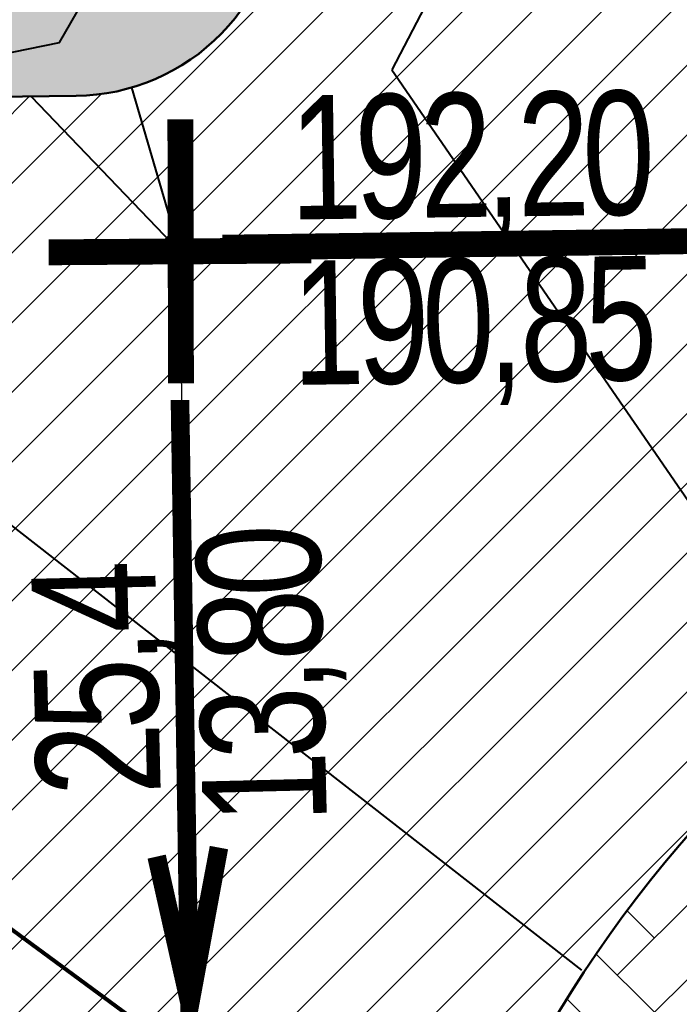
# Model space of a CAD drawing. Header units: millimetres. Extents: x -1417942937 to 6455317, y -572870874 to 774296.
# Tile 50 of 76: x 3227620.4 to 3227626.78, y 387162.99 to 387172.51. Entities that reach past the tile are written whole.
import ezdxf
from ezdxf import colors
from ezdxf.entities.mleader import LeaderData, LeaderLine
from ezdxf.math import Vec2, Vec3

# ---------------------------------------------------------------- set-up
doc = ezdxf.new("R2010")
doc.units = ezdxf.units.MM
doc.linetypes.add('ACAD_ISO02W100', pattern=[15, 12, -3])
doc.linetypes.add('ACAD_ISO04W100', pattern=[30, 24, -3, 0, -3])
doc.layers.add('02 ВПгоризонтали', color=1, linetype='Continuous')
doc.layers.add('1 Здание', color=7, linetype='Continuous')
doc.layers.add('2 УКл+переломы', color=5, linetype='Continuous', lineweight=25)
doc.layers.add('ИГ геология', color=7, linetype='Continuous', lineweight=25)
for name, color, linetype, lineweight, true_color in [('41вспом', 7, 'Continuous', 5, 0xac0662), ('41газон', 7, 'Continuous', 20, 0x525229), ('41откос', 7, 'Continuous', 20, 0xc51dd7), ('41плитка1', 7, 'Continuous', 20, 0xd0b89f), ('41проезд', 7, 'Continuous', 20, 0xfff0c2)]:
    doc.layers.add(name, color=color, linetype=linetype, lineweight=lineweight, true_color=true_color)
doc.styles.add('ACAD14', font='arial.ttf', dxfattribs={"width": 0.75, "height": 1.5})
doc.dimstyles.new('Генплан-чел', dxfattribs={"dimtxt": 1.5, "dimasz": 0.5, "dimexe": 0.5, "dimexo": 0.5, "dimtad": 1, "dimzin": 0, "dimdsep": 46, "dimtxsty": 'ACAD14', "dimblk": 'OBLIQUE', "dimcen": 1, "dimdle": 0.5, "dimclrd": 256, "dimclre": 256, "dimclrt": 256, "dimadec": 8, "dimazin": 2, "dimtfac": 1, "dimtmove": 0, "dimatfit": 3, "dimldrblk": 'OPEN30', "dimfxl": 0.5, "dimtfill": 1, "dimtfillclr": 256, "dimtolj": 1, "dimtzin": 0, "dimlwd": -1, "dimlwe": -1, "dimarcsym": 0})
picture_1 = doc.add_image_def('image2.tif', size_in_pixel=(27388, 31050))
pattern_1 = [(0, (0, 0), (0.15875, 0.3175), [0, -0.3175])]

# ---------------------------------------------------------------- blocks, each defined once
blk = doc.blocks.new('*D29')
at = {"layer": 'Defpoints', "color": 0, "lineweight": 50, "transparency": 16777216}
for p in [(6454558.303988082, 773694.6143965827), (6454558.488795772, 773691.5940054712), (3226949.057835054, 386509.6432582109)]:
    blk.add_point(p, dxfattribs=at)
at = {"layer": 'ИГ геология', "transparency": 16777216}
for p, q in [((6454558.303988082, 773693.6143965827), (6454558.303988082, 773703.405239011)), ((6454558.488795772, 773692.6143965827), (6454558.303988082, 773693.6143965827)), ((6454558.488795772, 773692.0940054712), (6454558.488795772, 773692.6143965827))]:
    blk.add_line(p, q, dxfattribs=at)
at = {"layer": 'ИГ геология', "transparency": 16777216, "insert": (6454556.912617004, 773699.3223177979), "char_height": 1.5, "attachment_point": 5, "rotation": 90, "style": 'ACAD14', "bg_fill": 3, "box_fill_scale": 1.1, "bg_fill_color": 256, "bg_fill_true_color": 13158600, "bg_fill_transparency": 0}
blk.add_mtext('\\A1;3227609.43', dxfattribs=at)
blk = doc.blocks.new('_Oblique')
at = {"color": 0, "linetype": 'ByBlock', "lineweight": -2}
blk.add_line((-0.5, -0.5), (0.5, 0.5), dxfattribs=at)
blk = doc.blocks.new('_Open30')
at = {"color": 0, "linetype": 'ByBlock', "lineweight": -2}
for p, q in [((-1, 0.26794919), (0, 0)), ((0, 0), (-1, -0.26794919)), ((0, 0), (-1, 0))]:
    blk.add_line(p, q, dxfattribs=at)
blk = doc.blocks.new('*D25')
at = {"layer": 'Defpoints', "color": 0, "lineweight": 50, "transparency": 16777216}
for p in [(6454562.788489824, 773693.8040312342), (6454558.488795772, 773691.5940054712), (3226949.057835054, 386509.6432582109)]:
    blk.add_point(p, dxfattribs=at)
at = {"layer": 'ИГ геология', "transparency": 16777216}
for p, q in [((6454560.788489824, 773691.5940054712), (6454561.788489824, 773693.8040312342)), ((6454561.788489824, 773693.8040312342), (6454570.713711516, 773693.8040312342)), ((6454558.988795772, 773691.5940054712), (6454560.788489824, 773691.5940054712))]:
    blk.add_line(p, q, dxfattribs=at)
at = {"layer": 'ИГ геология', "transparency": 16777216, "insert": (6454567.06360067, 773695.195402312), "char_height": 1.5, "attachment_point": 5, "style": 'ACAD14', "bg_fill": 3, "box_fill_scale": 1.1, "bg_fill_color": 256, "bg_fill_true_color": 13158600, "bg_fill_transparency": 0}
blk.add_mtext('\\A1;387181.95', dxfattribs=at)
blk = doc.blocks.new('*D30')
at = {"layer": 'Defpoints', "color": 0, "lineweight": 50, "transparency": 16777216}
for p in [(6454615.395190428, 773691.5940054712), (6454608.624653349, 773688.1099330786), (3226949.057835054, 386509.6432582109)]:
    blk.add_point(p, dxfattribs=at)
at = {"layer": 'ИГ геология', "transparency": 16777216}
for p, q in [((6454610.624653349, 773691.5940054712), (6454609.624653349, 773688.1099330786)), ((6454614.895190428, 773691.5940054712), (6454610.624653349, 773691.5940054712)), ((6454609.624653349, 773688.1099330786), (6454600.699431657, 773688.1099330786))]:
    blk.add_line(p, q, dxfattribs=at)
at = {"layer": 'ИГ геология', "transparency": 16777216, "insert": (6454604.349542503, 773689.5013041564), "char_height": 1.5, "attachment_point": 5, "style": 'ACAD14', "bg_fill": 3, "box_fill_scale": 1.1, "bg_fill_color": 256, "bg_fill_true_color": 13158600, "bg_fill_transparency": 0}
blk.add_mtext('\\A1;387181.95', dxfattribs=at)
blk = doc.blocks.new('*D26')
at = {"layer": 'Defpoints', "color": 0, "lineweight": 50, "transparency": 16777216}
for p in [(6454615.640108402, 773693.469116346), (6454615.395190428, 773691.5940054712), (3226949.057835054, 386509.6432582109)]:
    blk.add_point(p, dxfattribs=at)
at = {"layer": 'ИГ геология', "transparency": 16777216}
for p, q in [((6454615.640108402, 773692.469116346), (6454615.640108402, 773702.2553544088)), ((6454615.395190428, 773692.0940054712), (6454615.395190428, 773692.5940054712)), ((6454615.395190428, 773692.5940054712), (6454615.640108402, 773692.469116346))]:
    blk.add_line(p, q, dxfattribs=at)
at = {"layer": 'ИГ геология', "transparency": 16777216, "insert": (6454614.248737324, 773698.1747353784), "char_height": 1.5, "attachment_point": 5, "rotation": 90, "style": 'ACAD14', "bg_fill": 3, "box_fill_scale": 1.1, "bg_fill_color": 256, "bg_fill_true_color": 13158600, "bg_fill_transparency": 0}
blk.add_mtext('\\A1;3227666.34', dxfattribs=at)
blk = doc.blocks.new('*D31')
at = {"layer": 'Defpoints', "color": 0, "lineweight": 50, "transparency": 16777216}
for p in [(6454620.884130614, 773647.1289968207), (6454616.242581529, 773646.7080288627), (3226949.057835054, 386509.6432582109)]:
    blk.add_point(p, dxfattribs=at)
at = {"layer": 'ИГ геология', "transparency": 16777216}
for p, q in [((6454618.884130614, 773646.7080288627), (6454619.884130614, 773647.1289968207)), ((6454619.884130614, 773647.1289968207), (6454628.800143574, 773647.1289968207)), ((6454616.742581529, 773646.7080288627), (6454618.884130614, 773646.7080288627))]:
    blk.add_line(p, q, dxfattribs=at)
at = {"layer": 'ИГ геология', "transparency": 16777216, "insert": (6454625.154637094, 773648.5203678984), "char_height": 1.5, "attachment_point": 5, "style": 'ACAD14', "bg_fill": 3, "box_fill_scale": 1.1, "bg_fill_color": 256, "bg_fill_true_color": 13158600, "bg_fill_transparency": 0}
blk.add_mtext('\\A1;387137.06', dxfattribs=at)
blk = doc.blocks.new('*D27')
at = {"layer": 'Defpoints', "color": 0, "lineweight": 50, "transparency": 16777216}
for p in [(6454616.242581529, 773646.7080288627), (6454615.749184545, 773644.6369190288), (3226949.057835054, 386509.6432582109)]:
    blk.add_point(p, dxfattribs=at)
at = {"layer": 'ИГ геология', "transparency": 16777216}
for p, q in [((6454616.242581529, 773646.2080288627), (6454616.242581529, 773645.7080288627)), ((6454616.242581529, 773645.7080288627), (6454615.749184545, 773645.6369190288)), ((6454615.749184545, 773645.6369190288), (6454615.749184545, 773635.8437744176))]:
    blk.add_line(p, q, dxfattribs=at)
at = {"layer": 'ИГ геология', "transparency": 16777216, "insert": (6454614.357813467, 773639.9278467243), "char_height": 1.5, "attachment_point": 5, "rotation": 90, "style": 'ACAD14', "bg_fill": 3, "box_fill_scale": 1.1, "bg_fill_color": 256, "bg_fill_true_color": 13158600, "bg_fill_transparency": 0}
blk.add_mtext('\\A1;3227667.18', dxfattribs=at)
blk = doc.blocks.new('*D32')
at = {"layer": 'Defpoints', "color": 0, "lineweight": 50, "transparency": 16777216}
for p in [(6454563.961053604, 773650.5165629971), (6454558.899300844, 773646.6569881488), (3226949.057835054, 386509.6432582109)]:
    blk.add_point(p, dxfattribs=at)
at = {"layer": 'ИГ геология', "transparency": 16777216}
for p, q in [((6454561.961053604, 773646.6569881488), (6454562.961053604, 773650.5165629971)), ((6454562.961053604, 773650.5165629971), (6454571.660661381, 773650.5165629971)), ((6454559.399300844, 773646.6569881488), (6454561.961053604, 773646.6569881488))]:
    blk.add_line(p, q, dxfattribs=at)
at = {"layer": 'ИГ геология', "transparency": 16777216, "insert": (6454568.123357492, 773651.9079340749), "char_height": 1.5, "attachment_point": 5, "style": 'ACAD14', "bg_fill": 3, "box_fill_scale": 1.1, "bg_fill_color": 256, "bg_fill_true_color": 13158600, "bg_fill_transparency": 0}
blk.add_mtext('\\A1;387137.01', dxfattribs=at)
blk = doc.blocks.new('*D28')
at = {"layer": 'Defpoints', "color": 0, "lineweight": 50, "transparency": 16777216}
for p in [(6454557.437152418, 773650.2809526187), (6454558.899300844, 773646.6569881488), (3226949.057835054, 386509.6432582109)]:
    blk.add_point(p, dxfattribs=at)
at = {"layer": 'ИГ геология', "transparency": 16777216}
for p, q in [((6454557.437152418, 773649.2809526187), (6454557.437152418, 773659.0671906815)), ((6454558.899300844, 773648.2809526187), (6454557.437152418, 773649.2809526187)), ((6454558.899300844, 773647.1569881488), (6454558.899300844, 773648.2809526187))]:
    blk.add_line(p, q, dxfattribs=at)
at = {"layer": 'ИГ геология', "transparency": 16777216, "insert": (6454556.04578134, 773654.9865716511), "char_height": 1.5, "attachment_point": 5, "rotation": 90, "style": 'ACAD14', "bg_fill": 3, "box_fill_scale": 1.1, "bg_fill_color": 256, "bg_fill_true_color": 13158600, "bg_fill_transparency": 0}
blk.add_mtext('\\A1;3227609.84', dxfattribs=at)
blk = doc.blocks.new('_None')

msp = doc.modelspace()

# ---------------------------------------------------------------- pictures from other files: only their frames are drawn
image = msp.add_image(picture_1, insert=(3227525.614622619, 387085.3361425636), size_in_units=(684.5630873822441, 776.0947810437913))
image.dxf.flags = 7

# ---------------------------------------------------------------- next in the draw order: dimensions: what is measured, and where the dimension line sits
at = {"layer": 'ИГ геология'}
dim = msp.add_ordinate_dim(feature_location=(6454558.488795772, 773691.5940054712), offset=(-0.18480768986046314, 3.0203911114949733), dtype=1, origin=(3226949.057835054, 386509.6432582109), dimstyle='Генплан-чел', dxfattribs=at)
dim.commit()
dim.dimension.update_dxf_attribs({"geometry": '*D29', "text_midpoint": (6454556.912617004, 773699.3223177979)})

# ---------------------------------------------------------------- next in the draw order: dimensions: what is measured, and where the dimension line sits
dim = msp.add_ordinate_dim(feature_location=(6454558.488795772, 773691.5940054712), offset=(4.299694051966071, 2.2100257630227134), dtype=0, origin=(3226949.057835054, 386509.6432582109), dimstyle='Генплан-чел', dxfattribs=at)
dim.commit()
dim.dimension.update_dxf_attribs({"geometry": '*D25', "text_midpoint": (6454567.06360067, 773695.195402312)})

# ---------------------------------------------------------------- next in the draw order: dimensions: what is measured, and where the dimension line sits
dim = msp.add_ordinate_dim(feature_location=(6454615.395190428, 773691.5940054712), offset=(-6.770537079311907, -3.48407239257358), dtype=0, origin=(3226949.057835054, 386509.6432582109), dimstyle='Генплан-чел', dxfattribs=at)
dim.commit()
dim.dimension.update_dxf_attribs({"geometry": '*D30', "text_midpoint": (6454604.349542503, 773689.5013041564)})

# ---------------------------------------------------------------- next in the draw order: dimensions: what is measured, and where the dimension line sits
dim = msp.add_ordinate_dim(feature_location=(6454615.395190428, 773691.5940054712), offset=(0.24491797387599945, 1.8751108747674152), dtype=1, origin=(3226949.057835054, 386509.6432582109), dimstyle='Генплан-чел', dxfattribs=at)
dim.commit()
dim.dimension.update_dxf_attribs({"geometry": '*D26', "text_midpoint": (6454614.248737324, 773698.1747353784)})

# ---------------------------------------------------------------- next in the draw order: dimensions: what is measured, and where the dimension line sits
dim = msp.add_ordinate_dim(feature_location=(6454616.242581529, 773646.7080288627), offset=(4.641549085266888, 0.4209679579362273), dtype=0, origin=(3226949.057835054, 386509.6432582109), dimstyle='Генплан-чел', dxfattribs=at)
dim.commit()
dim.dimension.update_dxf_attribs({"geometry": '*D31', "text_midpoint": (6454625.154637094, 773648.5203678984)})

# ---------------------------------------------------------------- next in the draw order: dimensions: what is measured, and where the dimension line sits
dim = msp.add_ordinate_dim(feature_location=(6454616.242581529, 773646.7080288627), offset=(-0.4933969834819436, -2.0711098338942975), dtype=1, origin=(3226949.057835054, 386509.6432582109), dimstyle='Генплан-чел', dxfattribs=at)
dim.commit()
dim.dimension.update_dxf_attribs({"geometry": '*D27', "text_midpoint": (6454614.357813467, 773639.9278467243)})

# ---------------------------------------------------------------- next in the draw order: dimensions: what is measured, and where the dimension line sits
dim = msp.add_ordinate_dim(feature_location=(6454558.899300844, 773646.6569881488), offset=(5.061752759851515, 3.859574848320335), dtype=0, origin=(3226949.057835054, 386509.6432582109), dimstyle='Генплан-чел', dxfattribs=at)
dim.commit()
dim.dimension.update_dxf_attribs({"geometry": '*D32', "text_midpoint": (6454568.123357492, 773651.9079340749)})

# ---------------------------------------------------------------- next in the draw order: dimensions: what is measured, and where the dimension line sits
dim = msp.add_ordinate_dim(feature_location=(6454558.899300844, 773646.6569881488), offset=(-1.4621484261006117, 3.6239644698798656), dtype=1, origin=(3226949.057835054, 386509.6432582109), dimstyle='Генплан-чел', dxfattribs=at)
dim.commit()
dim.dimension.update_dxf_attribs({"geometry": '*D28', "text_midpoint": (6454556.04578134, 773654.9865716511)})

# ---------------------------------------------------------------- next in the draw order: hatches: boundary and pattern name
at = {"layer": '41газон', "lineweight": 20}
h = msp.add_hatch(dxfattribs=at)
h.set_pattern_fill('DOTS', color=256, scale=0.2)
h.set_pattern_definition(pattern_1)
edge = h.paths.add_edge_path()
edge.add_line((3227666.149752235, 387177.2140394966), (3227666.31364582, 387177.2579546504))
edge.add_line((3227666.31364582, 387177.2579546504), (3227666.321920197, 387176.3497913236))
edge.add_arc((3227662.459496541, 387178.6588351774), 4.500000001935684, 270.7705115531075, 329.1280670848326, ccw=False)
edge.add_line((3227662.520010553, 387174.1592420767), (3227660.276269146, 387174.1290665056))
edge.add_line((3227660.276269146, 387174.1290665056), (3227660.297695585, 387172.5358775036))
edge.add_line((3227660.297695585, 387172.5358775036), (3227636.037120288, 387172.2096025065))
edge.add_arc((3227636.010225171, 387174.209421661), 1.999999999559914, 180.7705115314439, 270.77051155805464, ccw=False)
edge.add_line((3227634.010406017, 387174.1825265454), (3227633.951019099, 387178.5983132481))
edge.add_line((3227633.951019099, 387178.5983132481), (3227622.859177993, 387178.449141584))
edge.add_line((3227622.859177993, 387178.449141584), (3227622.9216816, 387173.80160965))
edge.add_arc((3227620.921862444, 387173.7747145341), 2.000000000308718, -89.22685679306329, 0.7705115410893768, ccw=False)
edge.add_line((3227620.948849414, 387171.7748966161), (3227612.90661749, 387171.6667384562))
edge.add_line((3227612.90661749, 387171.6667384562), (3227612.960407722, 387167.6671001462))
edge.add_line((3227612.960407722, 387167.6671001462), (3227613.099767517, 387157.3048325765))
edge.add_line((3227613.099767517, 387157.3048325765), (3227618.375238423, 387157.3757811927))
edge.add_arc((3227618.402133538, 387155.3759620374), 2.000000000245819, 0.7705115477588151, 90.7705115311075, ccw=False)
edge.add_line((3227620.401952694, 387155.4028571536), (3227620.512654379, 387147.1714982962))
edge.add_line((3227620.512654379, 387147.1714982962), (3227620.623356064, 387138.9401394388))
edge.add_arc((3227612.624079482, 387138.8325589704), 7.999999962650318, -11.490256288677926, 0.7705115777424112, ccw=False)
edge.add_line((3227620.463748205, 387137.2389486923), (3227619.436438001, 387137.2226611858))
edge.add_arc((3227612.62407946, 387138.8325589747), 6.999999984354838, 346.7037878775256, 359.9025576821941)
edge.add_line((3227619.624069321, 387138.8206541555), (3227619.402042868, 387155.3894280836))
edge.add_arc((3227618.402133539, 387155.3759620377), 1.000000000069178, 0.7715709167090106, 90.7705115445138)
edge.add_line((3227618.388685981, 387156.3758716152), (3227612.613260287, 387156.2981992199))
edge.add_line((3227612.613260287, 387156.2981992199), (3227612.385677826, 387173.2203706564))
edge.add_line((3227612.385677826, 387173.2203706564), (3227618.144105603, 387179.1357974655))
edge.add_line((3227618.144105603, 387179.1357974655), (3227634.940843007, 387179.3616929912))
edge.add_line((3227634.940843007, 387179.3616929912), (3227635.023763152, 387173.1960645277))
edge.add_line((3227635.023763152, 387173.1960645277), (3227662.460071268, 387175.1628601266))
edge.add_arc((3227662.102559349, 387180.1500622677), 4.999999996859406, 274.10028374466, 324.0411151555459)
at = {"layer": '41откос', "lineweight": 20}
h = msp.add_hatch(dxfattribs=at)
h.set_pattern_fill('DOTS', color=256, scale=0.2)
h.set_pattern_definition(pattern_1)
edge = h.paths.add_edge_path()
edge.add_line((3227618.144105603, 387179.1357974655), (3227634.940843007, 387179.3616929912))
edge.add_line((3227634.940843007, 387179.3616929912), (3227635.023763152, 387173.1960645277))
edge.add_line((3227635.023763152, 387173.1960645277), (3227662.460071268, 387175.1628601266))
edge.add_arc((3227662.102559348, 387180.1500622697), 4.999999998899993, 274.1002837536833, 324.0411151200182)
edge.add_arc((3227661.649623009, 387181.6708817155), 6.333609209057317, 277.20500136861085, 315.2768953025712, ccw=False)
edge.add_line((3227662.443983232, 387175.3872842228), (3227636.354827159, 387174.6131510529))
edge.add_line((3227636.354827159, 387174.6131510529), (3227636.264934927, 387181.2971974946))
edge.add_line((3227636.264934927, 387181.2971974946), (3227616.914753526, 387181.6003450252))
edge.add_line((3227616.914753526, 387181.6003450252), (3227609.765920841, 387174.2566050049))
edge.add_line((3227609.765920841, 387174.2566050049), (3227610.256206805, 387153.8710758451))
edge.add_line((3227610.256206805, 387153.8710758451), (3227617.366348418, 387154.3119370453))
edge.add_line((3227617.366348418, 387154.3119370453), (3227619.323473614, 387138.9226576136))
edge.add_arc((3227600.930212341, 387138.9329190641), 18.39326413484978, 354.6551990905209, 359.9680351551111, ccw=False)
edge.add_line((3227619.243505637, 387137.2196023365), (3227619.436438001, 387137.2226611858))
edge.add_arc((3227612.624079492, 387138.8325589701), 6.9999999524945, 346.7037878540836, 360.7705115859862)
edge.add_line((3227619.623446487, 387138.9266918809), (3227619.402042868, 387155.3894280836))
edge.add_arc((3227618.402133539, 387155.3759620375), 1.00000000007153, 0.7715709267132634, 90.7705115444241)
edge.add_line((3227618.388685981, 387156.3758716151), (3227612.613260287, 387156.2981992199))
edge.add_line((3227612.613260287, 387156.2981992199), (3227612.385677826, 387173.2203706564))
edge.add_line((3227612.385677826, 387173.2203706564), (3227618.144105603, 387179.1357974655))
at = {"layer": '41плитка1'}
h = msp.add_hatch(dxfattribs=at)
h.set_pattern_fill('AR-HBONE', color=256, scale=0.005)
h.set_pattern_definition([(45, (0, 0), (7.105427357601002e-17, 0.7184204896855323), [1.524, -0.508]), (135, (0.35921, 0.35921), (7.105427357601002e-17, 0.7184204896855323), [1.524, -0.508])])
edge = h.paths.add_edge_path()
edge.add_line((3227636.168886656, 387163.7888395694), (3227636.143072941, 387165.7082786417))
edge.add_line((3227636.143072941, 387165.7082786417), (3227634.143253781, 387165.6813839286))
edge.add_line((3227634.143253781, 387165.6813839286), (3227634.169067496, 387163.7619448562))
edge.add_line((3227634.169067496, 387163.7619448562), (3227629.708196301, 387163.7019525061))
edge.add_line((3227629.708196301, 387163.7019525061), (3227626.949388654, 387162.2188858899))
edge.add_arc((3227635.885826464, 387156.7061661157), 10.50000000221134, 148.330347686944, 180.770511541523)
edge.add_line((3227625.386775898, 387156.5649667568), (3227625.59251805, 387141.2667581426))
edge.add_line((3227625.59251805, 387141.2667581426), (3227624.092653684, 387141.2465868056))
edge.add_line((3227624.092653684, 387141.2465868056), (3227623.886911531, 387156.5447954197))
edge.add_arc((3227635.885826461, 387156.7061661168), 11.99999999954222, 90.77051153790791, 180.7705115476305, ccw=False)
edge.add_line((3227635.724455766, 387168.7050810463), (3227637.750417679, 387167.2321921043))
edge.add_line((3227637.750417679, 387167.2321921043), (3227637.754989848, 387166.892222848))
edge.add_line((3227637.754989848, 387166.892222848), (3227659.907002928, 387167.1901402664))
edge.add_line((3227659.907002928, 387167.1901402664), (3227657.36569529, 387164.0739063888))
edge.add_line((3227657.36569529, 387164.0739063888), (3227636.168886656, 387163.7888395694))
at = {"layer": '41проезд'}
h = msp.add_hatch(dxfattribs=at)
h.set_pattern_fill('ANSI31,_O', color=256, scale=0.15)
h.set_pattern_definition([(45, (0, 0), (-0.3367596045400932, 0.3367596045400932), [])])
edge = h.paths.add_edge_path()
edge.add_arc((3227612.624079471, 387138.8325589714), 7.999999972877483, 348.5097437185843, 360.7705115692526)
edge.add_line((3227620.623356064, 387138.9401394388), (3227620.401952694, 387155.4028571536))
edge.add_arc((3227618.402133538, 387155.3759620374), 2.000000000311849, 0.7705115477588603, 90.77051153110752)
edge.add_line((3227618.375238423, 387157.3757811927), (3227613.099767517, 387157.3048325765))
edge.add_line((3227613.099767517, 387157.3048325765), (3227612.960407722, 387167.6671001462))
edge.add_line((3227612.960407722, 387167.6671001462), (3227615.460181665, 387167.7007190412))
edge.add_line((3227615.460181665, 387167.7007190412), (3227615.406391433, 387171.7003573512))
edge.add_line((3227615.406391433, 387171.7003573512), (3227620.948849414, 387171.7748966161))
edge.add_arc((3227620.921862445, 387173.7747145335), 1.999999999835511, 270.7731431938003, 360.7705115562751)
edge.add_line((3227622.9216816, 387173.80160965), (3227622.859177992, 387178.4491415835))
edge.add_line((3227622.859177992, 387178.4491415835), (3227633.951019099, 387178.5983132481))
edge.add_line((3227633.951019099, 387178.5983132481), (3227634.010406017, 387174.1825265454))
edge.add_arc((3227636.010225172, 387174.2094216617), 2.000000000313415, 180.7705115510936, 270.7705115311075)
edge.add_line((3227636.037120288, 387172.2096025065), (3227662.541436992, 387172.5660530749))
edge.add_line((3227662.541436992, 387172.5660530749), (3227662.54018189, 387172.6593777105))
edge.add_arc((3227662.459496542, 387178.6588351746), 5.999999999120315, 270.7705115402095, 310.329074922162)
edge.add_line((3227666.342556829, 387174.0847950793), (3227666.395559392, 387168.2674406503))
edge.add_arc((3227663.316883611, 387162.8224634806), 6.255079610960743, 60.51549889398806, 89.34230681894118)
edge.add_line((3227663.38868354, 387169.0771309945), (3227662.044608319, 387169.0590548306))
edge.add_line((3227662.044608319, 387169.0590548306), (3227635.724455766, 387168.7050810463))
edge.add_arc((3227635.885826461, 387156.7061661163), 11.9999999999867, 90.77051154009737, 180.7705115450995)
edge.add_line((3227623.886911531, 387156.5447954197), (3227624.110126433, 387139.9473792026))
edge.add_arc((3227632.109403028, 387140.0549596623), 7.999999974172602, 180.7705115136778, 200.1091620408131)
edge.add_line((3227624.597088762, 387137.3044808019), (3227620.463748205, 387137.2389486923))

# ---------------------------------------------------------------- next in the draw order: linework, layer by layer
at = {"layer": '02 ВПгоризонтали', "color": 1, "lineweight": 40}
for points in [[(3227627.377047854, 387178.5099013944), (3227624.000324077, 387172.0281868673)], [(3227618.070302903, 387171.7361836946), (3227620.786487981, 387172.2923189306), (3227622.892796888, 387175.9493676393)], [(3227624.000324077, 387172.0281868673), (3227628.200504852, 387165.922229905)], [(3227620.512511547, 387171.7690284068), (3227621.95215929, 387170.2705064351), (3227621.486017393, 387171.8559312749)], [(3227620.236763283, 387167.6857172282), (3227625.835120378, 387163.3149374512)]]:
    msp.add_lwpolyline(points, dxfattribs=at)
at = {"layer": '02 ВПгоризонтали', "color": 1, "lineweight": 80, "ltscale": 200}
msp.add_lwpolyline([(3227620.278640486, 387163.7459241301), (3227624.555574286, 387160.593446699)], dxfattribs=at)
at = {"layer": '1 Здание', "color": 7, "lineweight": 50}
msp.add_line((3227620.948849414, 387171.7748966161), (3227612.906617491, 387171.6667384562), dxfattribs=at)
at = {"layer": '1 Здание', "color": 7, "linetype": 'ACAD_ISO04W100', "lineweight": 30, "ltscale": 0.3}
for p, q in [((3227621.952165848, 387170.2700188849), (3227667.489683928, 387170.8824426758)), ((3227622.494798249, 387129.9219248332), (3227621.952165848, 387170.2700188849))]:
    msp.add_line(p, q, dxfattribs=at)
at = {"layer": '1 Здание', "color": 7, "lineweight": 50}
for centre, radius, start, end in [((3227620.921862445, 387173.7747145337), 2, 270.7705115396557, 0.7705115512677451), ((3227635.885826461, 387156.7061661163), 12, 112.6137527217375, 180.7705115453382)]:
    msp.add_arc(centre, radius, start, end, dxfattribs=at)
at = {"layer": '1 Здание', "color": 7, "linetype": 'ACAD_ISO02W100', "lineweight": 20, "ltscale": 0.2}
msp.add_arc((3227635.885826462, 387156.7061661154), 12.0000000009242, 90.77051154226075, 180.7705115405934, dxfattribs=at)
at = {"layer": '2 УКл+переломы', "color": 5, "linetype": 'ByBlock', "lineweight": -3, "ltscale": 1.5, "flags": 128}
for points, const_width in [([(3227621.958991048, 387170.2701106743), (3227621.961888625, 387168.9933034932), (3227621.956093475, 387171.5469178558), (3227621.958991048, 387170.2701106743), (3227623.222106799, 387170.2798284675), (3227620.682211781, 387170.2611844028)], 0.2499999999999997), ([(3227627.528704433, 387170.3784890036), (3227622.36380924, 387170.3058697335)], 0.2499999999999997), ([(3227621.95223142, 387168.8323835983), (3227622.044458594, 387163.0001233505), (3227622.329146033, 387164.5020692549), (3227622.048092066, 387162.9839464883), (3227621.726708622, 387164.4148017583)], 0.1799999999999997)]:
    msp.add_lwpolyline(points, dxfattribs=dict(at, const_width=const_width))
at = {"layer": '41вспом'}
msp.add_lwpolyline([(3227618.144105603, 387179.1357974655), (3227634.940843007, 387179.3616929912), (3227635.023763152, 387173.1960645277), (3227662.460071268, 387175.1628601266, 0.221423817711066), (3227666.149752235, 387177.2140394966), (3227666.31364582, 387177.2579546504), (3227666.321920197, 387176.3497913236, -0.2602827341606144), (3227662.520010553, 387174.1592420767), (3227660.276269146, 387174.1290665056), (3227660.297695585, 387172.5358775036), (3227636.037120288, 387172.2096025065, -0.4142135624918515), (3227634.010406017, 387174.1825265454), (3227633.951019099, 387178.5983132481), (3227622.859177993, 387178.449141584), (3227622.9216816, 387173.80160965, -0.414200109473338), (3227620.948849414, 387171.7748966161), (3227612.90661749, 387171.6667384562)], format="xyb", dxfattribs=at)
for points in [[(3227620.463748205, 387137.2389486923, 0.05354878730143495), (3227620.623356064, 387138.9401394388), (3227620.401952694, 387155.4028571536, 0.4142135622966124), (3227618.375238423, 387157.3757811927), (3227613.099767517, 387157.3048325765), (3227612.960407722, 387167.6671001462), (3227615.460181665, 387167.7007190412), (3227615.406391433, 387171.7003573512), (3227620.948849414, 387171.7748966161, 0.4142001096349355), (3227622.9216816, 387173.80160965), (3227622.859177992, 387178.4491415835), (3227633.951019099, 387178.5983132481), (3227634.010406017, 387174.1825265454, 0.4142135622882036), (3227636.037120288, 387172.2096025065), (3227662.541436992, 387172.5660530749), (3227662.54018189, 387172.6593777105, 0.1743416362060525), (3227666.342556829, 387174.0847950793), (3227666.395559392, 387168.2674406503, 0.1264482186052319), (3227663.38868354, 387169.0771309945), (3227662.044608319, 387169.0590548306), (3227635.724455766, 387168.7050810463, 0.4142135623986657), (3227623.886911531, 387156.5447954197), (3227624.110126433, 387139.9473792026, 0.08458162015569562), (3227624.597088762, 387137.3044808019)], [(3227636.168886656, 387163.7888395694), (3227636.143072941, 387165.7082786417), (3227634.143253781, 387165.6813839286), (3227634.169067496, 387163.7619448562), (3227629.708196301, 387163.7019525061), (3227626.949388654, 387162.2188858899, 0.1424998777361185), (3227625.386775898, 387156.5649667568), (3227625.59251805, 387141.2667581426), (3227624.092653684, 387141.2465868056), (3227623.886911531, 387156.5447954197, -0.4142135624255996), (3227635.724455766, 387168.7050810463), (3227637.750417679, 387167.2321921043), (3227637.754989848, 387166.892222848), (3227659.907002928, 387167.1901402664), (3227657.36569529, 387164.0739063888)]]:
    msp.add_lwpolyline(points, format="xyb", close=True, dxfattribs=at)

# ---------------------------------------------------------------- next in the draw order: leaders
at = {"layer": '2 УКл+переломы', "color": 5, "linetype": 'ByBlock', "lineweight": -3, "ltscale": 1.5}
ml = msp.add_multileader_mtext('Standard', dxfattribs=at)
ml.set_content('\\pxt3;{\\T0.9;  192,20\\P\\ptz;  190,85}', color=5, style='ACAD14')
ml.set_leader_properties(color=5, lineweight=25)
ml.set_arrow_properties(name='NONE')
ml.build(insert=Vec2(0, 0))
ml.multileader.update_dxf_attribs({"text_left_attachment_type": 6, "text_right_attachment_type": 6, "dogleg_length": 0.36})
ctx = ml.context
ctx.base_point, ctx.char_height, ctx.landing_gap_size, ctx.plane_origin, ctx.plane_x_axis, ctx.plane_y_axis = Vec3(3227622.386594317, 387170.3287584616), 1.2, 0.01, Vec3(3227635.149030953, 387171.024238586), Vec3(0.9998946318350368, 0.01451637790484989), Vec3(-0.01451637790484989, 0.9998946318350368)
ctx.left_attachment, ctx.right_attachment = 6, 6
notes = []
notes.append((ctx, [(1, (1, 1, 0), (3227622.337881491, 387170.3280512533), (0.9998946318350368, 0.0145163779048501), 0.04871795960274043, [(0, [(3227622.338680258, 387170.2730318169)], 0, [])])]))
ctx.mtext.insert, ctx.mtext.text_direction, ctx.mtext.rotation, ctx.mtext.width, ctx.mtext.line_spacing_factor, ctx.mtext.flow_direction = Vec3(3227622.375689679, 387171.7687518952), Vec3(0.9998946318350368, 0.01451637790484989), 0.01451688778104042, 10.53382294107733, 0.8, 5
at = {"layer": '2 УКл+переломы', "color": 5, "linetype": 'ByBlock', "lineweight": 25, "ltscale": 1.5}
ml = msp.add_multileader_mtext('Standard', dxfattribs=at)
ml.set_content('{\\T0.9; 25,4\\P13,80}', color=5, style='ACAD14')
ml.set_leader_properties(color=5)
ml.set_arrow_properties(name='NONE')
ml.build(insert=Vec2(0, 0))
ml.multileader.update_dxf_attribs({"text_left_attachment_type": 6, "text_right_attachment_type": 6, "dogleg_length": 0.36})
ctx = ml.context
ctx.base_point, ctx.char_height, ctx.landing_gap_size, ctx.plane_origin, ctx.plane_x_axis, ctx.plane_y_axis = Vec3(3227622.014385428, 387164.7003061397), 1.2, 0.01, Vec3(3227621.245908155, 387177.4842324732), Vec3(-0.02466318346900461, 0.9996958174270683), Vec3(-0.9996958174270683, -0.02466318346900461)
ctx.left_attachment, ctx.right_attachment = 6, 6
notes.append((ctx, [(1, (1, 1, 0), (3227622.023264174, 387164.3404156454), (-0.02466318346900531, 0.9996958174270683), 0.3600000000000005, [(0, [(3227622.078272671, 387164.3417727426)], 0, [])])]))
ctx.mtext.insert, ctx.mtext.text_direction, ctx.mtext.rotation, ctx.mtext.width, ctx.mtext.line_spacing_factor, ctx.mtext.flow_direction = Vec3(3227620.574576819, 387164.6747881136), Vec3(-0.02466318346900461, 0.9996958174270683), 1.595462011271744, 2.644338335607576, 0.8, 5
at = {"layer": '2 УКл+переломы', "color": 5, "linetype": 'ByBlock', "lineweight": -3, "ltscale": 1.5}
ml = msp.add_multileader_mtext('Standard', dxfattribs=at)
ml.set_content('\\pxt3;{\\T0.9;  191,85\\P\\ptz;  190,35}', color=5, style='ACAD14')
ml.set_leader_properties(color=5, lineweight=25)
ml.set_arrow_properties(name='NONE')
ml.build(insert=Vec2(0, 0))
ml.multileader.update_dxf_attribs({"text_left_attachment_type": 6, "text_right_attachment_type": 6, "dogleg_length": 0.36})
ctx = ml.context
ctx.base_point, ctx.char_height, ctx.landing_gap_size, ctx.plane_origin, ctx.plane_x_axis, ctx.plane_y_axis = Vec3(3227622.090319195, 387157.7063455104), 1.2, 0.01, Vec3(3227621.39483907, 387170.4687821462), Vec3(-0.01451637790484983, 0.9998946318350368), Vec3(-0.9998946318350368, -0.01451637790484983)
ctx.left_attachment, ctx.right_attachment = 6, 6
notes.append((ctx, [(1, (1, 1, 0), (3227622.091026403, 387157.6576326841), (-0.01451637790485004, 0.9998946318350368), 0.04871795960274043, [(0, [(3227622.146045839, 387157.6584314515)], 0, [])])]))
ctx.mtext.insert, ctx.mtext.text_direction, ctx.mtext.rotation, ctx.mtext.width, ctx.mtext.line_spacing_factor, ctx.mtext.flow_direction = Vec3(3227620.650325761, 387157.6954408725), Vec3(-0.01451637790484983, 0.9998946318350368), 1.585313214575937, 10.53382294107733, 0.8, 5
for ctx, leaders in notes:
    for number, flags, end, landing, length, lines in leaders:
        leader = LeaderData()
        leader.index, (leader.has_last_leader_line, leader.has_dogleg_vector, leader.attachment_direction) = number, flags
        leader.last_leader_point, leader.dogleg_vector, leader.dogleg_length = Vec3(end), Vec3(landing), length
        for number, points, colour, breaks in lines:
            line = LeaderLine()
            line.index, line.vertices, line.color, line.breaks = number, Vec3.list(points), colors.encode_raw_color(colour), breaks
            leader.lines.append(line)
        ctx.leaders.append(leader)

doc.saveas('drawing.dxf')
